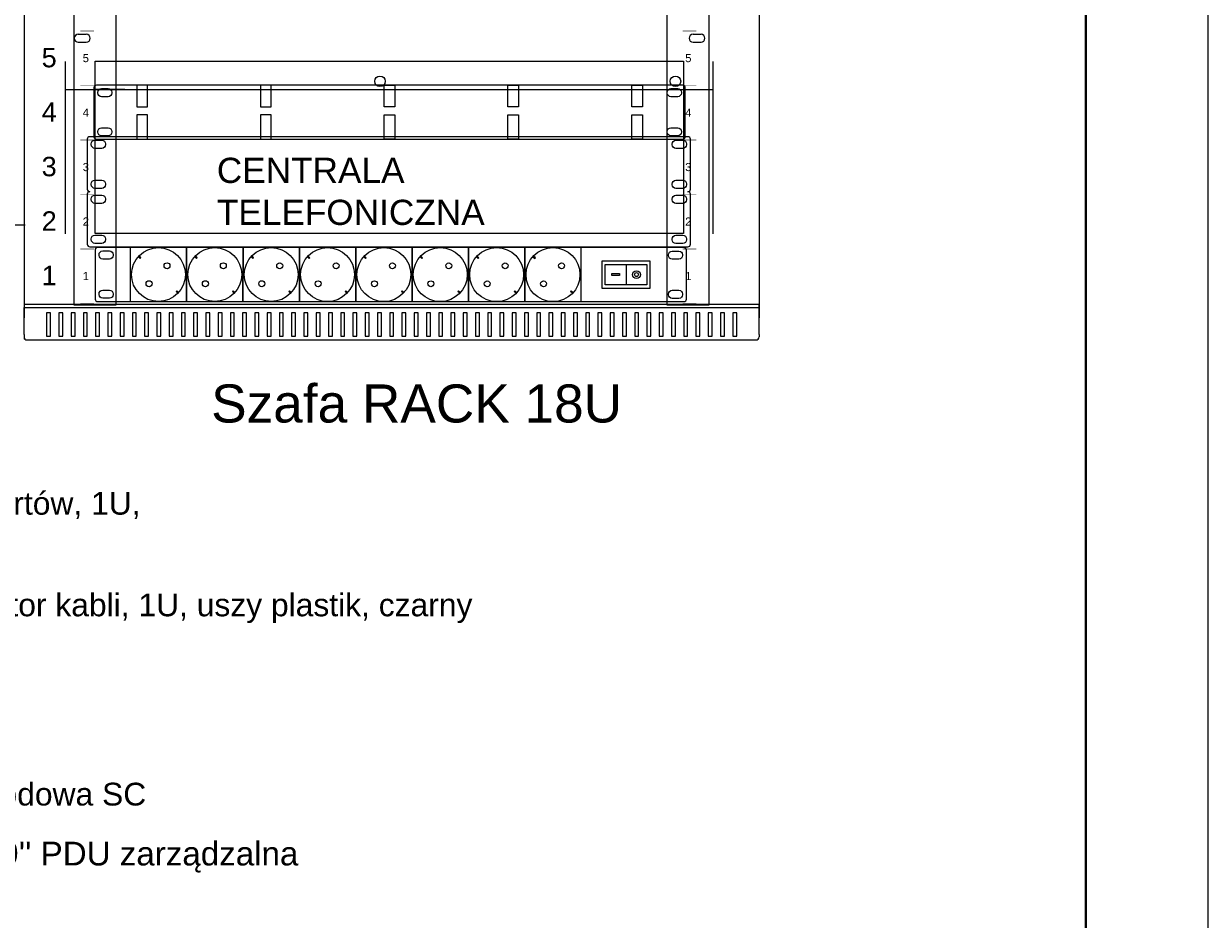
# Model space of a CAD drawing. Header units: millimetres. Extents: x 22250 to 51280, y -5012 to 7692.
# Tile 120 of 183: x 50797 to 51280, y 848 to 1214. Entities that reach past the tile are written whole.
import ezdxf

# ---------------------------------------------------------------- set-up
doc = ezdxf.new("R2010")
doc.units = ezdxf.units.MM
for name, color, linetype in [('00 CCTV IP - MIWI', 10, 'Continuous'), ('BKT_panele', 7, 'Continuous'), ('EATON', 255, 'Continuous')]:
    doc.layers.add(name, color=color, linetype=linetype)
for name, color, linetype, lineweight in [('BKT_moduly', 7, 'Continuous', 5), ('BKT_szafy', 7, 'Continuous', 5), ('BKT_szafy_numeracja', 7, 'Continuous', 5), ('BKT_szafy_numeracja_duza', 7, 'Continuous', 5), ('E_CCTV', 3, 'Continuous', 40)]:
    doc.layers.add(name, color=color, linetype=linetype, lineweight=lineweight)
doc.styles.get("Standard").update_dxf_attribs({"font": 'arial.ttf'})

# ---------------------------------------------------------------- blocks, each defined once
blk = doc.blocks.new('Wiszaca 12U dwuczesciowa SWD TOP 6x6')
at = {"layer": 'BKT_szafy'}
for p, q in [((26157.69, 12999.41), (26157.69, 13001.4)), ((26757.69, 12999.4), (26757.69, 13001.4)), ((26682.69, 12099.61), (26682.69, 12974.93)), ((26716.69, 12974.93), (26716.69, 12099.61)), ((26716.69, 12099.61), (26682.69, 12099.61)), ((26157.69, 12075.63), (26157.69, 12071.63)), ((26757.69, 12075.63), (26757.69, 12073.63))]:
    blk.add_line(p, q, dxfattribs=at)
for points in [[(26157.69, 13001.4, -0.434201), (26160.06, 13003.9), (26755.19, 13003.9, -0.414214), (26757.69, 13001.4), (26757.69, 13001.4)], [(26157.69, 12073.63, 0.434201), (26160.06, 12071.13), (26755.19, 12071.13, 0.414214), (26757.69, 12073.63), (26757.69, 12073.63)]]:
    blk.add_lwpolyline(points, format="xyb", dxfattribs=at)
for points in [[(26157.69, 13001.64), (26157.69, 12089.11)], [(26157.69, 12999.41), (26157.69, 12977.43)], [(26232.69, 13003.9), (26232.69, 12099.61), (26198.69, 12099.61), (26198.69, 13003.9)], [(26757.69, 12999.41), (26757.69, 12977.33)], [(26198.69, 12974.93), (26232.69, 12974.93)], [(26716.69, 12974.93), (26716.69, 12099.61), (26682.69, 12099.61), (26682.69, 12974.93)], [(26682.69, 12974.93), (26716.69, 12974.93)], [(26757.69, 12974.93), (26757.69, 12089.11)], [(26157.69, 12075.63), (26157.69, 12097.61)], [(26757.69, 12075.63), (26757.69, 12097.7)]]:
    blk.add_lwpolyline(points, dxfattribs=at)
for points in [[(26175.7, 13000.85), (26178.9, 13000.85), (26178.9, 12981.79), (26175.7, 12981.79)], [(26185.7, 13000.85), (26188.9, 13000.85), (26188.9, 12981.79), (26185.7, 12981.79)], [(26195.7, 13000.85), (26198.9, 13000.85), (26198.9, 12981.79), (26195.7, 12981.79)], [(26205.7, 13000.85), (26208.9, 13000.85), (26208.9, 12981.79), (26205.7, 12981.79)], [(26215.7, 13000.85), (26218.9, 13000.85), (26218.9, 12981.79), (26215.7, 12981.79)], [(26225.7, 13000.85), (26228.9, 13000.85), (26228.9, 12981.79), (26225.7, 12981.79)], [(26235.7, 13000.85), (26238.9, 13000.85), (26238.9, 12981.79), (26235.7, 12981.79)], [(26245.7, 13000.85), (26248.9, 13000.85), (26248.9, 12981.79), (26245.7, 12981.79)], [(26255.7, 13000.85), (26258.9, 13000.85), (26258.9, 12981.79), (26255.7, 12981.79)], [(26265.7, 13000.85), (26268.9, 13000.85), (26268.9, 12981.79), (26265.7, 12981.79)], [(26275.7, 13000.85), (26278.9, 13000.85), (26278.9, 12981.79), (26275.7, 12981.79)], [(26285.7, 13000.85), (26288.9, 13000.85), (26288.9, 12981.79), (26285.7, 12981.79)], [(26295.7, 13000.85), (26298.9, 13000.85), (26298.9, 12981.79), (26295.7, 12981.79)], [(26305.7, 13000.85), (26308.9, 13000.85), (26308.9, 12981.79), (26305.7, 12981.79)], [(26315.7, 13000.85), (26318.9, 13000.85), (26318.9, 12981.79), (26315.7, 12981.79)], [(26325.7, 13000.85), (26328.9, 13000.85), (26328.9, 12981.79), (26325.7, 12981.79)], [(26335.7, 13000.85), (26338.9, 13000.85), (26338.9, 12981.79), (26335.7, 12981.79)], [(26345.7, 13000.85), (26348.9, 13000.85), (26348.9, 12981.79), (26345.7, 12981.79)], [(26355.7, 13000.85), (26358.9, 13000.85), (26358.9, 12981.79), (26355.7, 12981.79)], [(26365.7, 13000.85), (26368.9, 13000.85), (26368.9, 12981.79), (26365.7, 12981.79)], [(26375.7, 13000.85), (26378.9, 13000.85), (26378.9, 12981.79), (26375.7, 12981.79)], [(26385.7, 13000.85), (26388.9, 13000.85), (26388.9, 12981.79), (26385.7, 12981.79)], [(26395.7, 13000.85), (26398.9, 13000.85), (26398.9, 12981.79), (26395.7, 12981.79)], [(26405.7, 13000.85), (26408.9, 13000.85), (26408.9, 12981.79), (26405.7, 12981.79)], [(26415.7, 13000.85), (26418.9, 13000.85), (26418.9, 12981.79), (26415.7, 12981.79)], [(26425.7, 13000.85), (26428.9, 13000.85), (26428.9, 12981.79), (26425.7, 12981.79)], [(26435.7, 13000.85), (26438.9, 13000.85), (26438.9, 12981.79), (26435.7, 12981.79)], [(26445.7, 13000.85), (26448.9, 13000.85), (26448.9, 12981.79), (26445.7, 12981.79)], [(26455.7, 13000.85), (26458.9, 13000.85), (26458.9, 12981.79), (26455.7, 12981.79)], [(26465.7, 13000.85), (26468.9, 13000.85), (26468.9, 12981.79), (26465.7, 12981.79)], [(26475.7, 13000.85), (26478.9, 13000.85), (26478.9, 12981.79), (26475.7, 12981.79)], [(26485.7, 13000.85), (26488.9, 13000.85), (26488.9, 12981.79), (26485.7, 12981.79)], [(26495.7, 13000.85), (26498.9, 13000.85), (26498.9, 12981.79), (26495.7, 12981.79)], [(26505.7, 13000.85), (26508.9, 13000.85), (26508.9, 12981.79), (26505.7, 12981.79)], [(26515.7, 13000.85), (26518.9, 13000.85), (26518.9, 12981.79), (26515.7, 12981.79)], [(26525.7, 13000.85), (26528.9, 13000.85), (26528.9, 12981.79), (26525.7, 12981.79)], [(26535.7, 13000.85), (26538.9, 13000.85), (26538.9, 12981.79), (26535.7, 12981.79)], [(26545.7, 13000.85), (26548.9, 13000.85), (26548.9, 12981.79), (26545.7, 12981.79)], [(26555.7, 13000.85), (26558.9, 13000.85), (26558.9, 12981.79), (26555.7, 12981.79)], [(26566.09, 13000.85), (26569.29, 13000.85), (26569.29, 12981.79), (26566.09, 12981.79)], [(26576.09, 13000.85), (26579.29, 13000.85), (26579.29, 12981.79), (26576.09, 12981.79)], [(26586.09, 13000.85), (26589.29, 13000.85), (26589.29, 12981.79), (26586.09, 12981.79)], [(26596.09, 13000.85), (26599.29, 13000.85), (26599.29, 12981.79), (26596.09, 12981.79)], [(26606.09, 13000.85), (26609.29, 13000.85), (26609.29, 12981.79), (26606.09, 12981.79)], [(26616.09, 13000.85), (26619.29, 13000.85), (26619.29, 12981.79), (26616.09, 12981.79)], [(26626.09, 13000.85), (26629.29, 13000.85), (26629.29, 12981.79), (26626.09, 12981.79)], [(26636.09, 13000.85), (26639.29, 13000.85), (26639.29, 12981.79), (26636.09, 12981.79)], [(26646.09, 13000.85), (26649.29, 13000.85), (26649.29, 12981.79), (26646.09, 12981.79)], [(26656.09, 13000.85), (26659.29, 13000.85), (26659.29, 12981.79), (26656.09, 12981.79)], [(26666.09, 13000.85), (26669.29, 13000.85), (26669.29, 12981.79), (26666.09, 12981.79)], [(26676.09, 13000.85), (26679.29, 13000.85), (26679.29, 12981.79), (26676.09, 12981.79)], [(26686.09, 13000.85), (26689.29, 13000.85), (26689.29, 12981.79), (26686.09, 12981.79)], [(26696.09, 13000.85), (26699.29, 13000.85), (26699.29, 12981.79), (26696.09, 12981.79)], [(26706.09, 13000.85), (26709.29, 13000.85), (26709.29, 12981.79), (26706.09, 12981.79)], [(26716.09, 13000.85), (26719.29, 13000.85), (26719.29, 12981.79), (26716.09, 12981.79)], [(26726.09, 13000.85), (26729.29, 13000.85), (26729.29, 12981.79), (26726.09, 12981.79)], [(26736.09, 13000.85), (26739.29, 13000.85), (26739.29, 12981.79), (26736.09, 12981.79)], [(26157.69, 12977.43), (26757.69, 12977.43), (26757.69, 12974.93), (26157.69, 12974.93)], [(26157.69, 12097.61), (26757.69, 12097.61), (26757.69, 12100.11), (26157.69, 12100.11)], [(26176.09, 12074.19), (26179.29, 12074.19), (26179.29, 12093.25), (26176.09, 12093.25)], [(26186.09, 12074.19), (26189.29, 12074.19), (26189.29, 12093.25), (26186.09, 12093.25)], [(26196.09, 12074.19), (26199.29, 12074.19), (26199.29, 12093.25), (26196.09, 12093.25)], [(26206.09, 12074.19), (26209.29, 12074.19), (26209.29, 12093.25), (26206.09, 12093.25)], [(26216.09, 12074.19), (26219.29, 12074.19), (26219.29, 12093.25), (26216.09, 12093.25)], [(26226.09, 12074.19), (26229.29, 12074.19), (26229.29, 12093.25), (26226.09, 12093.25)], [(26236.09, 12074.19), (26239.29, 12074.19), (26239.29, 12093.25), (26236.09, 12093.25)], [(26246.09, 12074.19), (26249.29, 12074.19), (26249.29, 12093.25), (26246.09, 12093.25)], [(26256.09, 12074.19), (26259.29, 12074.19), (26259.29, 12093.25), (26256.09, 12093.25)], [(26266.09, 12074.19), (26269.29, 12074.19), (26269.29, 12093.25), (26266.09, 12093.25)], [(26276.09, 12074.19), (26279.29, 12074.19), (26279.29, 12093.25), (26276.09, 12093.25)], [(26286.09, 12074.19), (26289.29, 12074.19), (26289.29, 12093.25), (26286.09, 12093.25)], [(26296.09, 12074.19), (26299.29, 12074.19), (26299.29, 12093.25), (26296.09, 12093.25)], [(26306.09, 12074.19), (26309.29, 12074.19), (26309.29, 12093.25), (26306.09, 12093.25)], [(26316.09, 12074.19), (26319.29, 12074.19), (26319.29, 12093.25), (26316.09, 12093.25)], [(26326.09, 12074.19), (26329.29, 12074.19), (26329.29, 12093.25), (26326.09, 12093.25)], [(26336.09, 12074.19), (26339.29, 12074.19), (26339.29, 12093.25), (26336.09, 12093.25)], [(26346.09, 12074.19), (26349.29, 12074.19), (26349.29, 12093.25), (26346.09, 12093.25)], [(26356.09, 12074.19), (26359.29, 12074.19), (26359.29, 12093.25), (26356.09, 12093.25)], [(26366.09, 12074.19), (26369.29, 12074.19), (26369.29, 12093.25), (26366.09, 12093.25)], [(26376.09, 12074.19), (26379.29, 12074.19), (26379.29, 12093.25), (26376.09, 12093.25)], [(26386.09, 12074.19), (26389.29, 12074.19), (26389.29, 12093.25), (26386.09, 12093.25)], [(26396.09, 12074.19), (26399.29, 12074.19), (26399.29, 12093.25), (26396.09, 12093.25)], [(26406.09, 12074.19), (26409.29, 12074.19), (26409.29, 12093.25), (26406.09, 12093.25)], [(26416.09, 12074.19), (26419.29, 12074.19), (26419.29, 12093.25), (26416.09, 12093.25)], [(26426.09, 12074.19), (26429.29, 12074.19), (26429.29, 12093.25), (26426.09, 12093.25)], [(26436.09, 12074.19), (26439.29, 12074.19), (26439.29, 12093.25), (26436.09, 12093.25)], [(26446.09, 12074.19), (26449.29, 12074.19), (26449.29, 12093.25), (26446.09, 12093.25)], [(26456.09, 12074.19), (26459.29, 12074.19), (26459.29, 12093.25), (26456.09, 12093.25)], [(26466.09, 12074.19), (26469.29, 12074.19), (26469.29, 12093.25), (26466.09, 12093.25)], [(26476.09, 12074.19), (26479.29, 12074.19), (26479.29, 12093.25), (26476.09, 12093.25)], [(26486.09, 12074.19), (26489.29, 12074.19), (26489.29, 12093.25), (26486.09, 12093.25)], [(26496.09, 12074.19), (26499.29, 12074.19), (26499.29, 12093.25), (26496.09, 12093.25)], [(26506.09, 12074.19), (26509.29, 12074.19), (26509.29, 12093.25), (26506.09, 12093.25)], [(26516.09, 12074.19), (26519.29, 12074.19), (26519.29, 12093.25), (26516.09, 12093.25)], [(26526.09, 12074.19), (26529.29, 12074.19), (26529.29, 12093.25), (26526.09, 12093.25)], [(26536.09, 12074.19), (26539.29, 12074.19), (26539.29, 12093.25), (26536.09, 12093.25)], [(26546.09, 12074.19), (26549.29, 12074.19), (26549.29, 12093.25), (26546.09, 12093.25)], [(26556.09, 12074.19), (26559.29, 12074.19), (26559.29, 12093.25), (26556.09, 12093.25)], [(26566.09, 12074.19), (26569.29, 12074.19), (26569.29, 12093.25), (26566.09, 12093.25)], [(26576.09, 12074.19), (26579.29, 12074.19), (26579.29, 12093.25), (26576.09, 12093.25)], [(26586.09, 12074.19), (26589.29, 12074.19), (26589.29, 12093.25), (26586.09, 12093.25)], [(26596.09, 12074.19), (26599.29, 12074.19), (26599.29, 12093.25), (26596.09, 12093.25)], [(26606.09, 12074.19), (26609.29, 12074.19), (26609.29, 12093.25), (26606.09, 12093.25)], [(26616.09, 12074.19), (26619.29, 12074.19), (26619.29, 12093.25), (26616.09, 12093.25)], [(26626.09, 12074.19), (26629.29, 12074.19), (26629.29, 12093.25), (26626.09, 12093.25)], [(26636.09, 12074.19), (26639.29, 12074.19), (26639.29, 12093.25), (26636.09, 12093.25)], [(26646.09, 12074.19), (26649.29, 12074.19), (26649.29, 12093.25), (26646.09, 12093.25)], [(26656.09, 12074.19), (26659.29, 12074.19), (26659.29, 12093.25), (26656.09, 12093.25)], [(26666.09, 12074.19), (26669.29, 12074.19), (26669.29, 12093.25), (26666.09, 12093.25)], [(26676.09, 12074.19), (26679.29, 12074.19), (26679.29, 12093.25), (26676.09, 12093.25)], [(26686.09, 12074.19), (26689.29, 12074.19), (26689.29, 12093.25), (26686.09, 12093.25)], [(26696.09, 12074.19), (26699.29, 12074.19), (26699.29, 12093.25), (26696.09, 12093.25)], [(26706.09, 12074.19), (26709.29, 12074.19), (26709.29, 12093.25), (26706.09, 12093.25)], [(26716.09, 12074.19), (26719.29, 12074.19), (26719.29, 12093.25), (26716.09, 12093.25)], [(26726.09, 12074.19), (26729.29, 12074.19), (26729.29, 12093.25), (26726.09, 12093.25)], [(26736.09, 12074.19), (26739.29, 12074.19), (26739.29, 12093.25), (26736.09, 12093.25)]]:
    blk.add_lwpolyline(points, close=True, dxfattribs=at)
at = {"layer": 'BKT_szafy', "const_width": 0.4}
for points in [[(26203.53, 12901.02), (26214.63, 12901.02)], [(26695.24, 12901.02), (26706.34, 12901.02)], [(26203.53, 12856.57), (26214.63, 12856.57)], [(26695.24, 12856.57), (26706.34, 12856.57)], [(26203.53, 12812.12), (26214.63, 12812.12)], [(26203.53, 12812.12), (26214.63, 12812.12)], [(26203.53, 12812.12), (26214.63, 12812.12)], [(26203.53, 12812.12), (26214.63, 12812.12)], [(26203.53, 12812.12), (26214.63, 12812.12)], [(26203.53, 12812.12), (26214.63, 12812.12)], [(26203.53, 12812.12), (26214.63, 12812.12)], [(26203.53, 12812.12), (26214.63, 12812.12)], [(26203.53, 12812.12), (26214.63, 12812.12)], [(26203.53, 12812.12), (26214.63, 12812.12)], [(26203.53, 12812.12), (26214.63, 12812.12)], [(26203.53, 12812.12), (26214.63, 12812.12)], [(26695.24, 12812.12), (26706.34, 12812.12)], [(26695.24, 12812.12), (26706.34, 12812.12)], [(26695.24, 12812.12), (26706.34, 12812.12)], [(26695.24, 12812.12), (26706.34, 12812.12)], [(26695.24, 12812.12), (26706.34, 12812.12)], [(26695.24, 12812.12), (26706.34, 12812.12)], [(26695.24, 12812.12), (26706.34, 12812.12)], [(26695.24, 12812.12), (26706.34, 12812.12)], [(26695.24, 12812.12), (26706.34, 12812.12)], [(26695.24, 12812.12), (26706.34, 12812.12)], [(26695.24, 12812.12), (26706.34, 12812.12)], [(26695.24, 12812.12), (26706.34, 12812.12)], [(26203.53, 12767.67), (26214.63, 12767.67)], [(26695.24, 12767.67), (26706.34, 12767.67)], [(26203.53, 12723.22), (26214.63, 12723.22)], [(26695.24, 12723.22), (26706.34, 12723.22)], [(26203.53, 12678.77), (26214.63, 12678.77)], [(26695.24, 12678.77), (26706.34, 12678.77)], [(26203.53, 12634.32), (26214.63, 12634.32)], [(26203.53, 12634.32), (26214.63, 12634.32)], [(26203.53, 12634.32), (26214.63, 12634.32)], [(26203.53, 12634.32), (26214.63, 12634.32)], [(26203.53, 12634.32), (26214.63, 12634.32)], [(26203.53, 12634.32), (26214.63, 12634.32)], [(26203.53, 12634.32), (26214.63, 12634.32)], [(26203.53, 12634.32), (26214.63, 12634.32)], [(26203.53, 12634.32), (26214.63, 12634.32)], [(26203.53, 12634.32), (26214.63, 12634.32)], [(26203.53, 12634.32), (26214.63, 12634.32)], [(26203.53, 12634.32), (26214.63, 12634.32)], [(26203.53, 12634.32), (26214.63, 12634.32)], [(26203.53, 12634.32), (26214.63, 12634.32)], [(26203.53, 12634.32), (26214.63, 12634.32)], [(26203.53, 12634.32), (26214.63, 12634.32)], [(26203.53, 12634.32), (26214.63, 12634.32)], [(26203.53, 12634.32), (26214.63, 12634.32)], [(26203.53, 12634.32), (26214.63, 12634.32)], [(26203.53, 12634.32), (26214.63, 12634.32)], [(26203.53, 12634.32), (26214.63, 12634.32)], [(26203.53, 12634.32), (26214.63, 12634.32)], [(26695.24, 12634.32), (26706.34, 12634.32)], [(26695.24, 12634.32), (26706.34, 12634.32)], [(26695.24, 12634.32), (26706.34, 12634.32)], [(26695.24, 12634.32), (26706.34, 12634.32)], [(26695.24, 12634.32), (26706.34, 12634.32)], [(26695.24, 12634.32), (26706.34, 12634.32)], [(26695.24, 12634.32), (26706.34, 12634.32)], [(26695.24, 12634.32), (26706.34, 12634.32)], [(26695.24, 12634.32), (26706.34, 12634.32)], [(26695.24, 12634.32), (26706.34, 12634.32)], [(26695.24, 12634.32), (26706.34, 12634.32)], [(26695.24, 12634.32), (26706.34, 12634.32)], [(26695.24, 12634.32), (26706.34, 12634.32)], [(26695.24, 12634.32), (26706.34, 12634.32)], [(26695.24, 12634.32), (26706.34, 12634.32)], [(26695.24, 12634.32), (26706.34, 12634.32)], [(26695.24, 12634.32), (26706.34, 12634.32)], [(26695.24, 12634.32), (26706.34, 12634.32)], [(26695.24, 12634.32), (26706.34, 12634.32)], [(26695.24, 12634.32), (26706.34, 12634.32)], [(26695.24, 12634.32), (26706.34, 12634.32)], [(26695.24, 12634.32), (26706.34, 12634.32)], [(26203.53, 12589.87), (26214.63, 12589.87)], [(26203.53, 12589.87), (26214.63, 12589.87)], [(26695.24, 12589.87), (26706.34, 12589.87)], [(26695.24, 12589.87), (26706.34, 12589.87)], [(26203.53, 12545.42), (26214.63, 12545.42)], [(26695.24, 12545.42), (26706.34, 12545.42)], [(26203.53, 12500.97), (26214.63, 12500.97)], [(26695.24, 12500.97), (26706.34, 12500.97)], [(26203.53, 12456.52), (26214.63, 12456.52)], [(26695.24, 12456.52), (26706.34, 12456.52)], [(26203.53, 12412.07), (26214.63, 12412.07)], [(26695.24, 12412.07), (26706.34, 12412.07)], [(26203.53, 12367.62), (26214.63, 12367.62)], [(26695.24, 12367.62), (26706.34, 12367.62)], [(26203.53, 12323.17), (26214.63, 12323.17)], [(26695.24, 12323.17), (26706.34, 12323.17)], [(26203.53, 12278.72), (26214.63, 12278.72)], [(26695.24, 12278.72), (26706.34, 12278.72)], [(26203.53, 12234.27), (26214.63, 12234.27)], [(26695.24, 12234.27), (26706.34, 12234.27)], [(26203.53, 12189.82), (26214.63, 12189.82)], [(26695.24, 12189.82), (26706.34, 12189.82)], [(26203.53, 12145.37), (26214.63, 12145.37)], [(26695.24, 12145.37), (26706.34, 12145.37)], [(26203.53, 12100.92), (26214.63, 12100.92)], [(26203.53, 12100.92), (26214.63, 12100.92)], [(26203.53, 12100.92), (26214.63, 12100.92)], [(26203.53, 12100.92), (26214.63, 12100.92)], [(26203.53, 12100.92), (26214.63, 12100.92)], [(26203.53, 12100.92), (26214.63, 12100.92)], [(26203.53, 12100.92), (26214.63, 12100.92)], [(26203.53, 12100.92), (26214.63, 12100.92)], [(26203.53, 12100.92), (26214.63, 12100.92)], [(26203.53, 12100.92), (26214.63, 12100.92)], [(26203.53, 12100.92), (26214.63, 12100.92)], [(26695.24, 12100.92), (26706.34, 12100.92)], [(26695.24, 12100.92), (26706.34, 12100.92)], [(26695.24, 12100.92), (26706.34, 12100.92)], [(26695.24, 12100.92), (26706.34, 12100.92)], [(26695.24, 12100.92), (26706.34, 12100.92)], [(26695.24, 12100.92), (26706.34, 12100.92)], [(26695.24, 12100.92), (26706.34, 12100.92)], [(26695.24, 12100.92), (26706.34, 12100.92)], [(26695.24, 12100.92), (26706.34, 12100.92)], [(26695.24, 12100.92), (26706.34, 12100.92)], [(26695.24, 12100.92), (26706.34, 12100.92)]]:
    blk.add_lwpolyline(points, dxfattribs=at)
at = {"layer": 'BKT_szafy_numeracja', "char_height": 6.6, "width": 7, "attachment_point": 1}
for s, insert in [('18', (26205.55, 12882.22)), ('18', (26697.27, 12882.22)), ('17', (26205.55, 12837.77)), ('17', (26697.27, 12837.77)), ('16', (26205.55, 12793.32)), ('16', (26697.27, 12793.32)), ('15', (26205.55, 12748.87)), ('15', (26697.27, 12748.87)), ('14', (26205.55, 12704.42)), ('14', (26697.27, 12704.42)), ('13', (26205.55, 12659.97)), ('13', (26697.27, 12659.97)), ('12', (26205.55, 12615.52)), ('12', (26697.27, 12615.52)), ('11', (26205.55, 12571.07)), ('11', (26697.27, 12571.07)), ('10', (26205.55, 12526.62)), ('10', (26697.27, 12526.62)), ('9', (26205.55, 12482.17)), ('9', (26697.27, 12482.17)), ('8', (26205.55, 12437.72)), ('8', (26697.27, 12437.72)), ('7', (26205.55, 12393.27)), ('7', (26697.27, 12393.27)), ('6', (26205.55, 12348.82)), ('6', (26697.27, 12348.82)), ('5', (26205.55, 12304.37)), ('5', (26697.27, 12304.37)), ('4', (26205.55, 12259.92)), ('4', (26697.27, 12259.92)), ('3', (26205.55, 12215.47)), ('3', (26697.27, 12215.47)), ('2', (26205.55, 12171.02)), ('2', (26697.27, 12171.02)), ('1', (26205.55, 12126.57)), ('1', (26697.27, 12126.57))]:
    blk.add_mtext(s, dxfattribs=dict(at, insert=insert))
at = {"layer": 'BKT_szafy_numeracja_duza', "char_height": 15.84, "width": 7, "attachment_point": 1}
for s, insert in [('18', (26172.02, 12887.26)), ('17', (26172.02, 12842.81)), ('16', (26172.02, 12798.36)), ('15', (26172.02, 12753.91)), ('14', (26172.02, 12709.46)), ('13', (26172.02, 12665.01)), ('12', (26172.02, 12620.56)), ('11', (26172.02, 12576.11)), ('10', (26172.02, 12531.66)), ('9', (26172.02, 12487.21)), ('8', (26172.02, 12442.76)), ('7', (26172.02, 12398.31)), ('6', (26172.02, 12353.86)), ('5', (26172.02, 12309.41)), ('4', (26172.02, 12264.96)), ('3', (26172.02, 12220.51)), ('2', (26172.02, 12176.06)), ('1', (26172.02, 12131.61))]:
    blk.add_mtext(s, dxfattribs=dict(at, insert=insert))
blk = doc.blocks.new('Listwa zas 19   1U  6 gniazd DIN49441 wylacznik modul przep filtr')
at = {"layer": '00 CCTV IP - MIWI', "color": 234, "lineweight": 0}
blk.add_line((3575.35, -1930.27), (3575.35, -1946.76), dxfattribs=at)
for points in [[(3144.05, -1960.54), (3144.05, -1960.54), (3144.05, -1960.54), (3144.05, -1960.54), (3622.65, -1960.54), (3622.65, -1960.54), (3622.65, -1960.54, 0.41425), (3624.65, -1958.54), (3624.65, -1958.54), (3624.65, -1918.54, 0.414021), (3622.65, -1916.54), (3622.65, -1916.54), (3144.05, -1916.54, 0.457803), (3142.05, -1918.54), (3142.05, -1918.54), (3142.05, -1958.64, 0.414214), (3144.05, -1960.54), (3144.05, -1960.54)], [(3148.2, -1919.29), (3148.2, -1919.29), (3153.7, -1919.29, -0.401538), (3156.7, -1922.29), (3156.7, -1922.29), (3156.7, -1922.89, -0.401538), (3153.7, -1925.89), (3153.7, -1925.89), (3148.2, -1925.89, -0.401538), (3145.2, -1922.89), (3145.2, -1922.89), (3145.2, -1922.39, -0.409645), (3148.2, -1919.29), (3148.2, -1919.29)], [(3613, -1919.29), (3613, -1919.29), (3618.5, -1919.29, -0.401538), (3621.5, -1922.29), (3621.5, -1922.29), (3621.5, -1922.89, -0.401538), (3618.5, -1925.89), (3618.5, -1925.89), (3613, -1925.89, -0.401538), (3610, -1922.89), (3610, -1922.89), (3610, -1922.39, -0.409645), (3613, -1919.29), (3613, -1919.29)], [(3148.2, -1951.29), (3148.2, -1951.29), (3153.7, -1951.29, -0.401538), (3156.7, -1954.29), (3156.7, -1954.29), (3156.7, -1954.89, -0.401538), (3153.7, -1957.89), (3153.7, -1957.89), (3148.2, -1957.89, -0.401538), (3145.2, -1954.89), (3145.2, -1954.89), (3145.2, -1954.39, -0.409645), (3148.2, -1951.29), (3148.2, -1951.29)], [(3613, -1951.29), (3613, -1951.29), (3618.5, -1951.29, -0.401538), (3621.5, -1954.29), (3621.5, -1954.29), (3621.5, -1954.89, -0.401538), (3618.5, -1957.89), (3618.5, -1957.89), (3613, -1957.89, -0.401538), (3610, -1954.89), (3610, -1954.89), (3610, -1954.39, -0.409645), (3613, -1951.29), (3613, -1951.29)]]:
    blk.add_lwpolyline(points, format="xyb", dxfattribs=at)
for points in [[(3170.7, -1960.54), (3216.7, -1960.54), (3216.7, -1916.54), (3170.7, -1916.54)], [(3216.7, -1960.54), (3262.7, -1960.54), (3262.7, -1916.54), (3216.7, -1916.54)], [(3262.7, -1960.54), (3308.7, -1960.54), (3308.7, -1916.54), (3262.7, -1916.54)], [(3308.7, -1960.54), (3354.7, -1960.54), (3354.7, -1916.54), (3308.7, -1916.54)], [(3354.7, -1960.54), (3400.7, -1960.54), (3400.7, -1916.54), (3354.7, -1916.54)], [(3400.7, -1960.54), (3446.7, -1960.54), (3446.7, -1916.54), (3400.7, -1916.54)], [(3446.7, -1960.54), (3492.7, -1960.54), (3492.7, -1916.54), (3446.7, -1916.54)], [(3492.7, -1960.54), (3538.7, -1960.54), (3538.7, -1916.54), (3492.7, -1916.54)], [(3555.81, -1927.26), (3594.88, -1927.26), (3594.88, -1949.82), (3555.81, -1949.82)], [(3558.33, -1930.27), (3592.36, -1930.27), (3592.36, -1946.76), (3558.33, -1946.76)], [(3563.68, -1937.67), (3569.99, -1937.67), (3569.99, -1939.36), (3563.68, -1939.36)]]:
    blk.add_lwpolyline(points, close=True, dxfattribs=at)
for points in [[(3177.29, -1923.97), (3178.76, -1925.33), (3179.3, -1924.74), (3177.83, -1923.38)], [(3223.29, -1923.97), (3224.76, -1925.33), (3225.3, -1924.74), (3223.83, -1923.38)], [(3269.29, -1923.97), (3270.76, -1925.33), (3271.3, -1924.74), (3269.83, -1923.38)], [(3315.29, -1923.97), (3316.76, -1925.33), (3317.3, -1924.74), (3315.83, -1923.38)], [(3361.29, -1923.97), (3362.76, -1925.33), (3363.3, -1924.74), (3361.83, -1923.38)], [(3407.29, -1923.97), (3408.76, -1925.33), (3409.3, -1924.74), (3407.83, -1923.38)], [(3453.29, -1923.97), (3454.76, -1925.33), (3455.3, -1924.74), (3453.83, -1923.38)], [(3499.29, -1923.97), (3500.76, -1925.33), (3501.3, -1924.74), (3499.83, -1923.38)], [(3209.57, -1953.69), (3208.1, -1952.33), (3208.64, -1951.74), (3210.11, -1953.1)], [(3255.57, -1953.69), (3254.1, -1952.33), (3254.64, -1951.74), (3256.11, -1953.1)], [(3301.57, -1953.69), (3300.1, -1952.33), (3300.64, -1951.74), (3302.11, -1953.1)], [(3347.57, -1953.69), (3346.1, -1952.33), (3346.64, -1951.74), (3348.11, -1953.1)], [(3393.57, -1953.69), (3392.1, -1952.33), (3392.64, -1951.74), (3394.11, -1953.1)], [(3439.57, -1953.69), (3438.1, -1952.33), (3438.64, -1951.74), (3440.11, -1953.1)], [(3439.57, -1953.69), (3438.1, -1952.33), (3438.64, -1951.74), (3440.11, -1953.1)], [(3485.57, -1953.69), (3484.1, -1952.33), (3484.64, -1951.74), (3486.11, -1953.1)], [(3531.57, -1953.69), (3530.1, -1952.33), (3530.64, -1951.74), (3532.11, -1953.1)]]:
    blk.add_lwpolyline(points, dxfattribs=at)
for centre, radius in [((3193.7, -1938.54), 22), ((3239.7, -1938.54), 22), ((3285.7, -1938.54), 22), ((3331.7, -1938.54), 22), ((3377.7, -1938.54), 22), ((3423.7, -1938.54), 22), ((3469.7, -1938.54), 22), ((3515.7, -1938.54), 22), ((3200.67, -1931.35), 2.42), ((3246.67, -1931.35), 2.42), ((3292.67, -1931.35), 2.42), ((3338.67, -1931.35), 2.42), ((3384.67, -1931.35), 2.42), ((3430.67, -1931.35), 2.42), ((3476.67, -1931.35), 2.42), ((3522.67, -1931.35), 2.42), ((3583.86, -1938.51), 3.17), ((3583.86, -1938.51), 1.61), ((3186.01, -1946.01), 2.42), ((3232.01, -1946.01), 2.42), ((3278.01, -1946.01), 2.42), ((3324.01, -1946.01), 2.42), ((3370.01, -1946.01), 2.42), ((3416.01, -1946.01), 2.42), ((3462.01, -1946.01), 2.42), ((3508.01, -1946.01), 2.42)]:
    blk.add_circle(centre, radius, dxfattribs=at)
blk = doc.blocks.new('19 organizator kabli 1U uszy plastik czarny')
at = {"layer": 'BKT_moduly', "color": 219, "true_color": 0x642165}
for points in [[(3138.7, 184.94), (3138.7, 184.94), (3138.7, 184.94), (3138.7, 184.94), (3617.3, 184.94), (3617.3, 184.94), (3617.3, 184.94, 0.41425), (3619.3, 186.94), (3619.3, 186.94), (3619.3, 226.94, 0.414021), (3617.3, 228.94), (3617.3, 228.94), (3138.7, 228.94, 0.457803), (3136.7, 226.94), (3136.7, 226.94), (3136.7, 186.84, 0.414214), (3138.7, 184.94), (3138.7, 184.94)], [(3142.85, 226.19), (3142.85, 226.19), (3148.35, 226.19, -0.401538), (3151.35, 223.19), (3151.35, 223.19), (3151.35, 222.59, -0.401538), (3148.35, 219.59), (3148.35, 219.59), (3142.85, 219.59, -0.401538), (3139.85, 222.59), (3139.85, 222.59), (3139.85, 223.09, -0.409645), (3142.85, 226.19), (3142.85, 226.19)], [(3607.65, 226.19), (3607.65, 226.19), (3613.15, 226.19, -0.401538), (3616.15, 223.19), (3616.15, 223.19), (3616.15, 222.59, -0.401538), (3613.15, 219.59), (3613.15, 219.59), (3607.65, 219.59, -0.401538), (3604.65, 222.59), (3604.65, 222.59), (3604.65, 223.09, -0.409645), (3607.65, 226.19), (3607.65, 226.19)], [(3142.85, 194.19), (3142.85, 194.19), (3148.35, 194.19, -0.401538), (3151.35, 191.19), (3151.35, 191.19), (3151.35, 190.59, -0.401538), (3148.35, 187.59), (3148.35, 187.59), (3142.85, 187.59, -0.401538), (3139.85, 190.59), (3139.85, 190.59), (3139.85, 191.09, -0.409645), (3142.85, 194.19), (3142.85, 194.19)], [(3607.65, 194.19), (3607.65, 194.19), (3613.15, 194.19, -0.401538), (3616.15, 191.19), (3616.15, 191.19), (3616.15, 190.59, -0.401538), (3613.15, 187.59), (3613.15, 187.59), (3607.65, 187.59, -0.401538), (3604.65, 190.59), (3604.65, 190.59), (3604.65, 191.09, -0.409645), (3607.65, 194.19), (3607.65, 194.19)]]:
    blk.add_lwpolyline(points, format="xyb", dxfattribs=at)
at = {"layer": 'BKT_panele', "color": 219, "lineweight": 0, "true_color": 0x642165}
for points in [[(3180.35, 228.94), (3171.65, 228.94), (3171.65, 211.27), (3180.35, 211.27)], [(3281.35, 228.94), (3272.65, 228.94), (3272.65, 211.27), (3281.35, 211.27)], [(3373.65, 228.94), (3382.35, 228.94), (3382.35, 211.27), (3373.65, 211.27)], [(3474.65, 228.94), (3483.35, 228.94), (3483.35, 211.27), (3474.65, 211.27)], [(3575.65, 228.94), (3584.35, 228.94), (3584.35, 211.27), (3575.65, 211.27)], [(3180.35, 204.77), (3171.65, 204.77), (3171.65, 184.94), (3180.35, 184.94)], [(3281.35, 204.77), (3272.65, 204.77), (3272.65, 184.94), (3281.35, 184.94)], [(3373.65, 204.77), (3382.35, 204.77), (3382.35, 184.94), (3373.65, 184.94)], [(3474.65, 204.77), (3483.35, 204.77), (3483.35, 184.94), (3474.65, 184.94)], [(3575.65, 204.77), (3584.35, 204.77), (3584.35, 184.94), (3575.65, 184.94)]]:
    blk.add_lwpolyline(points, close=True, dxfattribs=at)
blk = doc.blocks.new('*U957')
blk.add_lwpolyline([(-21, 0), (0, 0), (0, 29.7), (-21, 29.7)], close=True)
at = {"lineweight": 40}
blk.add_lwpolyline([(-18, 1), (-1, 1), (-1, 28.7), (-18, 28.7)], close=True, dxfattribs=at)

msp = doc.modelspace()

# ---------------------------------------------------------------- linework, layer by layer
for p, q in [((50819.08, 1209.26), (50822.33, 1209.26)), ((51069.96, 1209.26), (51073.2, 1209.26)), ((50819.08, 1206.01), (50822.33, 1206.01)), ((51069.96, 1206.01), (51073.2, 1206.01)), ((50813.73, 1198.14), (50813.73, 1127.86)), ((51078.12, 1127.86), (51078.12, 1198.14)), ((50813.73, 1186.73), (51078.12, 1186.73)), ((50825.95, 1186.84), (50838.12, 1186.84))]:
    msp.add_line(p, q)
for centre, start, end in [((50819.08, 1207.63), 90, 270), ((50822.33, 1207.63), 270, 90), ((51069.96, 1207.63), 90, 270), ((51073.2, 1207.63), 270, 90)]:
    msp.add_arc(centre, 1.62, start, end)
at = {"layer": '00 CCTV IP - MIWI', "color": 234, "lineweight": 0}
for p, q in [((50822.76, 1166.47), (50822.76, 1146.02)), ((51067.87, 1167.46), (50823.78, 1167.49)), ((51068.89, 1146.04), (51068.89, 1166.44)), ((50822.76, 1144.03), (50822.76, 1123.58)), ((51068.88, 1123.6), (51068.89, 1144)), ((50823.78, 1122.61), (51067.86, 1122.58))]:
    msp.add_line(p, q, dxfattribs=at)
for points in [[(50825.9, 1166.09), (50825.9, 1166.09), (50828.7, 1166.09, -0.401538), (50830.23, 1164.56), (50830.23, 1164.56), (50830.23, 1164.25, -0.401538), (50828.7, 1162.72), (50828.7, 1162.72), (50825.9, 1162.72, -0.401538), (50824.37, 1164.25), (50824.37, 1164.25), (50824.37, 1164.51, -0.409645), (50825.9, 1166.09), (50825.9, 1166.09)], [(51062.95, 1166.06), (51062.95, 1166.06), (51065.75, 1166.06, -0.401538), (51067.28, 1164.53), (51067.28, 1164.53), (51067.28, 1164.22, -0.401538), (51065.75, 1162.69), (51065.75, 1162.69), (51062.95, 1162.69, -0.401538), (51061.42, 1164.22), (51061.42, 1164.22), (51061.42, 1164.48, -0.409645), (51062.95, 1166.06), (51062.95, 1166.06)], [(50825.9, 1149.77), (50825.9, 1149.77), (50828.7, 1149.77, -0.401538), (50830.23, 1148.24), (50830.23, 1148.24), (50830.23, 1147.93, -0.401538), (50828.7, 1146.4), (50828.7, 1146.4), (50825.9, 1146.4, -0.401538), (50824.37, 1147.93), (50824.37, 1147.93), (50824.37, 1148.19, -0.409645), (50825.9, 1149.77), (50825.9, 1149.77)], [(51062.95, 1149.74), (51062.95, 1149.74), (51065.75, 1149.74, -0.401538), (51067.28, 1148.21), (51067.28, 1148.21), (51067.28, 1147.9, -0.401538), (51065.75, 1146.37), (51065.75, 1146.37), (51062.94, 1146.37, -0.401538), (51061.41, 1147.9), (51061.41, 1147.9), (51061.41, 1148.16, -0.409645), (51062.95, 1149.74), (51062.95, 1149.74)], [(50825.9, 1143.65), (50825.9, 1143.65), (50828.7, 1143.65, -0.401538), (50830.23, 1142.12), (50830.23, 1142.12), (50830.23, 1141.81, -0.401538), (50828.7, 1140.28), (50828.7, 1140.28), (50825.9, 1140.28, -0.401538), (50824.37, 1141.81), (50824.37, 1141.81), (50824.37, 1142.07, -0.409645), (50825.9, 1143.65), (50825.9, 1143.65)], [(51062.94, 1143.62), (51062.94, 1143.62), (51065.75, 1143.62, -0.401538), (51067.28, 1142.09), (51067.28, 1142.09), (51067.28, 1141.78, -0.401538), (51065.75, 1140.25), (51065.75, 1140.25), (51062.94, 1140.25, -0.401538), (51061.41, 1141.78), (51061.41, 1141.78), (51061.41, 1142.04, -0.409645), (51062.94, 1143.62), (51062.94, 1143.62)], [(50825.89, 1127.33), (50825.89, 1127.33), (50828.7, 1127.33, -0.401538), (50830.23, 1125.8), (50830.23, 1125.8), (50830.23, 1125.49, -0.401538), (50828.7, 1123.96), (50828.7, 1123.96), (50825.89, 1123.96, -0.401538), (50824.36, 1125.49), (50824.36, 1125.49), (50824.36, 1125.75, -0.409645), (50825.89, 1127.33), (50825.89, 1127.33)], [(51062.94, 1127.3), (51062.94, 1127.3), (51065.75, 1127.3, -0.401538), (51067.28, 1125.77), (51067.28, 1125.77), (51067.28, 1125.46, -0.401538), (51065.75, 1123.93), (51065.75, 1123.93), (51062.94, 1123.93, -0.401538), (51061.41, 1125.46), (51061.41, 1125.46), (51061.41, 1125.72, -0.409645), (51062.94, 1127.3), (51062.94, 1127.3)]]:
    msp.add_lwpolyline(points, format="xyb", dxfattribs=at)
for centre, radius, start, end in [((50823.71, 1166.54), 0.953, 85.7949, 184.1886), ((51067.87, 1166.44), 1.02, 0.0106, 89.9729), ((50823.76, 1146.05), 0.995, 181.4605, 271.4604), ((51067.87, 1146.04), 1.02, 269.988, 359.9953), ((50823.71, 1144.1), 0.953, 85.7949, 184.1886), ((51067.87, 1144), 1.02, 0.0106, 89.9729), ((50823.75, 1123.61), 0.995, 181.4605, 271.4607), ((51067.86, 1123.6), 1.02, 269.988, 359.9953)]:
    msp.add_arc(centre, radius, start, end, dxfattribs=at)
at = {"layer": 'E_CCTV', "color": 1, "lineweight": -3}
msp.add_line((50598.9, 1131.55), (50797.36, 1131.55), dxfattribs=at)
at = {"layer": 'EATON'}
msp.add_lwpolyline([(50825.95, 1198.24), (51066.01, 1198.24), (51066.01, 1127.96), (50825.95, 1127.96)], close=True, dxfattribs=at)
for centre in [(50942.2, 1190.08), (51062.77, 1190.08)]:
    msp.add_circle(centre, 2.16, dxfattribs=at)

# ---------------------------------------------------------------- block references
at = {"xscale": 50, "yscale": 50, "zscale": 50}
msp.add_blockref('*U957', (51280.22, 153.5), dxfattribs=at)
at = {"xscale": 0.4999990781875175, "yscale": 0.4999990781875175, "zscale": 0.4999990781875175, "rotation": 359.9976478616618}
msp.add_blockref('19 organizator kabli 1U uszy plastik czarny', (49257.11, 1074.08), dxfattribs=at)
at = {"layer": 'BKT_szafy', "xscale": 0.5, "yscale": 0.5, "zscale": 0.5}
msp.add_blockref('Wiszaca 12U dwuczesciowa SWD TOP 6x6', (37718.11, -4950.99), dxfattribs=at)
at = {"layer": 'BKT_szafy', "lineweight": 0, "xscale": 0.4999990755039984, "yscale": 0.4999990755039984, "zscale": 0.4999990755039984, "rotation": 359.9917117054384}
msp.add_blockref('Listwa zas 19   1U  6 gniazd DIN49441 wylacznik modul przep filtr', (49255.09, 2080.74), dxfattribs=at)

# ---------------------------------------------------------------- texts
at = {"layer": '00 CCTV IP - MIWI', "color": 7, "attachment_point": 1}
for s, insert, char_height, width in [('CENTRALA\\PTELEFONICZNA', (50875.61, 1158.9), 10.2816, 475.2144), ('19" patch panel 48 portów, 1U,', (50666.76, 1022.58), 9.2897, 504.3805), ('19" poziomy organizator kabli, 1U, uszy plastik, czarny   ', (50666.63, 981.13), 9.2897, 344.4366), ('Przełącznica światłwodowa SC', (50667.95, 903.93), 9.2897, 370.3132), ("Listwa zasilająca 19'' PDU zarządzalna", (50674.59, 879.87), 9.6768, 447.2606)]:
    msp.add_mtext(s, dxfattribs=dict(at, insert=insert, char_height=char_height, width=width))
at = {"layer": 'E_CCTV', "color": 7, "lineweight": -2, "insert": (51040.99, 1066.42), "char_height": 15.539, "attachment_point": 3}
msp.add_mtext('Szafa RACK 18U ', dxfattribs=at)

doc.saveas('drawing.dxf')
